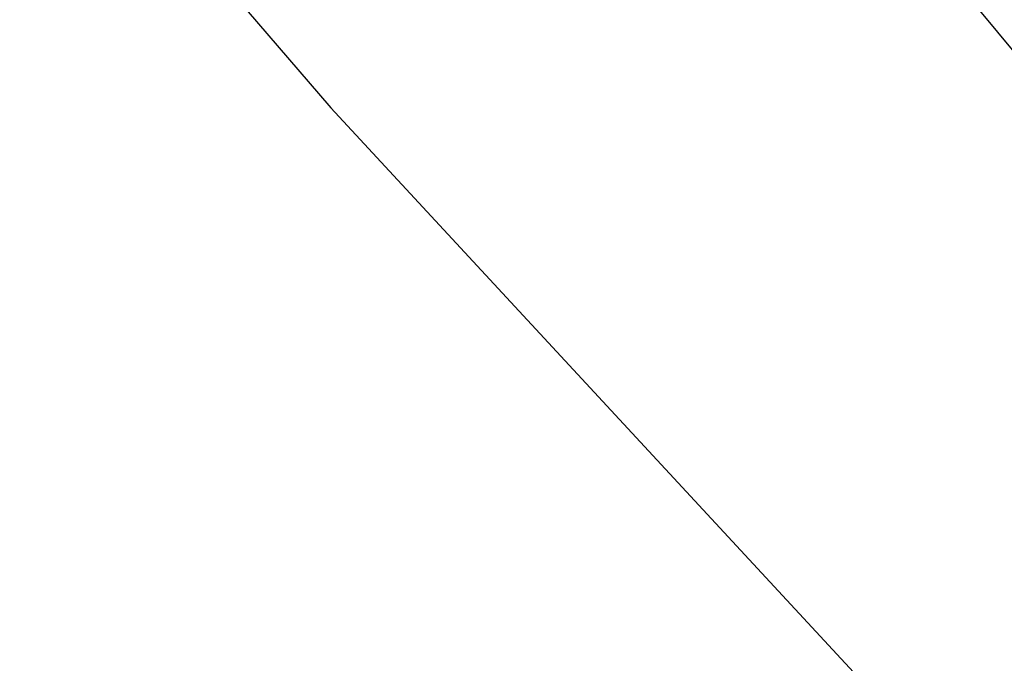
# Paper-space layout '_Trimétrica' of a CAD drawing. Header units: millimetres. Extents: x -779 to 107, y -976 to -84.
# Tile 111 of 197: x -429 to -420, y -610 to -604. Entities that reach past the tile are written whole.
import ezdxf

# ---------------------------------------------------------------- set-up
doc = ezdxf.new("R2010")
doc.units = ezdxf.units.MM

psp = doc.layouts.new('_Trimétrica')

# ---------------------------------------------------------------- linework, layer by layer
at = {"color": 7, "linetype": 'Continuous', "lineweight": 25, "flags": 128}
for points in [[(-439.6677, -587.6422), (-435.3016, -593.5326), (-430.7079, -599.2765), (-425.8971, -604.8609), (-420.8802, -610.2727), (-415.6688, -615.4997), (-410.275, -620.5297), (-404.711, -625.3512), (-398.9897, -629.9531), (-393.1242, -634.3248), (-387.1281, -638.4563), (-381.0151, -642.338), (-374.7993, -645.9611), (-368.495, -649.3172), (-362.1167, -652.3985), (-355.6791, -655.1981), (-349.1969, -657.7094), (-342.685, -659.9266), (-336.1586, -661.8448), (-329.6325, -663.4594), (-323.1217, -664.7668), (-316.6413, -665.7639), (-310.2062, -666.4485)], [(-427.3224, -594.1299), (-424.8581, -597.933), (-422.1535, -601.6093), (-419.2245, -605.1374), (-416.0883, -608.4964), (-412.7634, -611.6667), (-409.2692, -614.6297), (-405.6262, -617.3679), (-401.8558, -619.8654), (-397.9802, -622.1074), (-394.022, -624.0809), (-390.0046, -625.7741), (-385.9515, -627.1773), (-381.8864, -628.2821), (-377.8332, -629.0821), (-373.8158, -629.5725), (-369.8577, -629.7505), (-365.982, -629.6151), (-362.2117, -629.1671)]]:
    psp.add_lwpolyline(points, dxfattribs=at)
at = {"color": 7, "linetype": 'Continuous', "lineweight": 25}
psp.add_open_spline([(-596.1282, -604.2595), (-595.3225, -605.837), (-592.9973, -610.3894), (-588.9663, -617.8596), (-583.962, -626.6364), (-578.7215, -635.3206), (-573.2541, -643.9052), (-567.5638, -652.382), (-561.6562, -660.7431), (-555.537, -668.9807), (-549.2117, -677.0873), (-542.6864, -685.0552), (-535.9672, -692.877), (-529.0603, -700.5455), (-521.9723, -708.0535), (-514.7096, -715.394), (-507.2792, -722.5601), (-499.6878, -729.5453), (-491.9426, -736.3429), (-484.0507, -742.9465), (-476.0195, -749.35), (-467.8565, -755.5474), (-459.5691, -761.5328), (-451.1652, -767.3006), (-442.6524, -772.8454), (-434.0388, -778.1618), (-425.3323, -783.2449), (-416.5409, -788.0897), (-407.6729, -792.6917), (-398.7364, -797.0464), (-389.7399, -801.1496), (-380.6916, -804.9973), (-371.6002, -808.5859), (-362.474, -811.9117), (-353.3216, -814.9715), (-344.1516, -817.7623), (-334.9726, -820.2813), (-325.7934, -822.5259), (-316.6226, -824.4938), (-307.4688, -826.1832), (-298.3408, -827.5921), (-289.2473, -828.7192), (-280.1971, -829.5633), (-271.1987, -830.1234), (-262.2608, -830.399), (-253.3921, -830.3897), (-244.601, -830.0954), (-235.8963, -829.5166), (-227.2861, -828.6537), (-218.779, -827.5076), (-210.383, -826.0795), (-202.1065, -824.3709), (-193.9572, -822.3836), (-185.9431, -820.1197), (-178.0719, -817.5816), (-170.351, -814.7719), (-162.7878, -811.6934), (-155.3892, -808.3496), (-148.163, -804.7429), (-141.1127, -800.8808), (-134.2562, -796.753), (-128.479, -793.0126), (-125.0695, -790.5495), (-123.8086, -789.6386)], degree=3, knots=[0, 0, 0, 0, 0.008837, 0.025502, 0.042166, 0.058831, 0.075495, 0.092159, 0.108823, 0.125486, 0.14215, 0.158813, 0.175476, 0.192139, 0.208803, 0.225466, 0.242129, 0.258793, 0.275457, 0.292121, 0.308786, 0.325451, 0.342116, 0.358783, 0.375449, 0.392116, 0.408784, 0.425452, 0.442121, 0.45879, 0.475459, 0.492129, 0.508798, 0.525468, 0.542137, 0.558805, 0.575472, 0.592138, 0.608802, 0.625464, 0.642123, 0.658779, 0.675431, 0.692079, 0.708722, 0.725359, 0.74199, 0.758613, 0.775229, 0.791836, 0.808435, 0.825023, 0.841602, 0.85817, 0.874727, 0.891272, 0.907807, 0.924331, 0.940844, 0.957347, 0.973841, 0.990326, 1, 1, 1, 1], dxfattribs=at)

doc.saveas('drawing.dxf')
